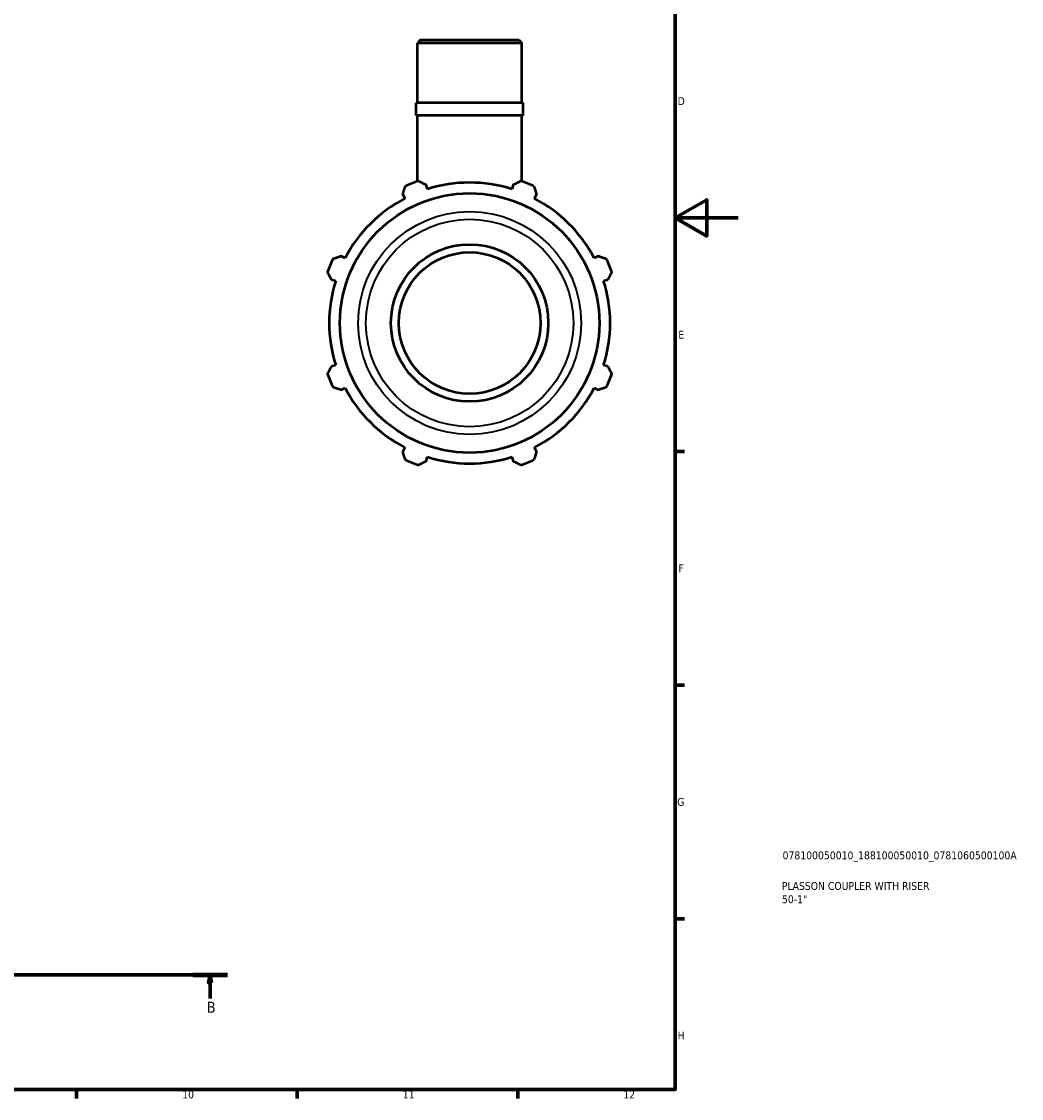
# Model space of a CAD drawing. Header units: millimetres. Extents: x 0 to 931, y 0 to 822.
# Tile 5 of 6: x 613 to 931, y 17 to 359. Entities that reach past the tile are written whole.
import ezdxf

# ---------------------------------------------------------------- set-up
doc = ezdxf.new("R2010")
doc.units = ezdxf.units.MM
doc.linetypes.add('CHAIN', pattern=[0.7087, 0.4724, -0.0591, 0.1181, -0.0591])
for name, color, linetype, lineweight in [('Border (ISO)', 7, 'Continuous', 70), ('Section Line (ISO)', 7, 'CHAIN', 70), ('Title (ISO)', 7, 'Continuous', 50), ('Visible (ISO)', 7, 'Continuous', 50), ('Visible Narrow (ISO)', 7, 'Continuous', 35)]:
    doc.layers.add(name, color=color, linetype=linetype, lineweight=lineweight)
doc.styles.add('Label Text (ISO)', font='tahoma.ttf')
doc.styles.add('Note Text (ISO)', font='tahoma.ttf')

# ---------------------------------------------------------------- blocks, each defined once
blk = doc.blocks.new('Borders Default Border')
at = {"layer": 'Border (ISO)'}
for p, q in [((821, 222.75), (823.9, 222.75)), ((821, 148.5), (823.9, 148.5)), ((821, 74.25), (823.9, 74.25)), ((630.75, 20), (630.75, 17.1)), ((700.83, 20), (700.83, 17.1)), ((770.92, 20), (770.92, 17.1))]:
    blk.add_line(p, q, dxfattribs=at)
at = {"layer": 'Border (ISO)', "flags": 128}
for points in [[(20, 20), (20, 574), (821, 574), (821, 20), (20, 20)], [(841, 297), (821, 297), (831, 302.77), (831, 291.23), (821, 297)]]:
    blk.add_lwpolyline(points, dxfattribs=at)
at = {"layer": 'Border (ISO)', "color": 232, "true_color": 0xca0064, "char_height": 2.5, "attachment_point": 7, "style": 'Note Text (ISO)'}
for s, insert in [('D', (821.73, 332.88)), ('E', (821.94, 258.63)), ('F', (822, 184.38)), ('G', (821.61, 110.08)), ('H', (821.74, 35.88)), ('10', (664.29, 17.05)), ('11', (734.37, 17.1)), ('12', (804.46, 17.1))]:
    blk.add_mtext(s, dxfattribs=dict(at, insert=insert))
blk = doc.blocks.new('Title Blocks ISO')
at = {"layer": 'Title (ISO)', "color": 232, "true_color": 0xca0064, "style": 'Note Text (ISO)'}
for tag, p in [('PART_NUMBER_001', (34.08, 73.13)), ('DESCRIPTION_001', (33.84, 63.4)), ('DESCRIPTION_002', (33.88, 59.18))]:
    blk.add_attdef(tag, p, '', height=2.5, dxfattribs=at)
blk = doc.blocks.new('2dTransSection0')
at = {"layer": 'Section Line (ISO)', "linetype": 'CHAIN'}
blk.add_line((235.42, 56.35), (678.66, 56.35), dxfattribs=at)
at = {"layer": 'Section Line (ISO)', "linetype": 'Continuous', "lineweight": 140}
blk.add_line((667.64, 56.35), (678.66, 56.35), dxfattribs=at)
at = {"layer": 'Section Line (ISO)', "linetype": 'Continuous'}
for p, q in [((673.15, 56.35), (672.65, 53.85)), ((673.15, 53.85), (673.15, 56.35)), ((673.65, 53.85), (673.15, 56.35)), ((672.65, 53.85), (673.65, 53.85)), ((673.15, 48.91), (673.15, 53.85))]:
    blk.add_line(p, q, dxfattribs=at)
at = {"layer": 'Section Line (ISO)', "linetype": 'Continuous', "flags": 128}
blk.add_lwpolyline([(673.65, 53.85), (673.15, 56.35), (672.65, 53.85), (673.65, 53.85)], dxfattribs=at)
at = {"layer": 'Section Line (ISO)'}
blk.add_solid([(673.65, 53.85), (673.15, 56.35), (672.65, 53.85), (673.65, 53.85)], dxfattribs=at)
at = {"layer": 'Section Line (ISO)', "insert": (672.08, 44.35), "char_height": 3.5, "attachment_point": 7, "style": 'Label Text (ISO)'}
blk.add_mtext('B', dxfattribs=at)

msp = doc.modelspace()

# ---------------------------------------------------------------- linework, layer by layer
at = {"layer": 'Visible (ISO)'}
for p, q in [((740.0138, 353.5992), (739.0164, 352.6018)), ((772.2654, 352.6018), (739.0164, 352.6018)), ((739.0164, 333.5992), (739.0164, 352.6018)), ((740.0138, 353.5992), (771.2679, 353.5992)), ((771.2679, 353.5992), (772.2654, 352.6018)), ((772.2654, 333.5992), (772.2654, 352.6018)), ((772.5979, 333.5992), (738.6839, 333.5992)), ((738.6839, 329.5992), (738.6839, 333.5992)), ((772.5979, 329.5992), (772.5979, 333.5992)), ((772.5979, 329.5992), (738.6839, 329.5992)), ((739.0164, 308.6284), (739.0164, 329.5992)), ((772.2654, 308.6284), (772.2654, 329.5992)), ((742.2174, 306.1731), (741.7844, 307.5465)), ((769.4974, 307.5465), (769.0644, 306.1731)), ((734.3635, 304.4727), (735.0284, 303.1954)), ((776.2533, 303.1954), (776.9183, 304.4727)), ((716.0447, 284.2117), (714.7674, 284.8766)), ((796.5143, 284.8766), (795.237, 284.2117)), ((711.6936, 277.4557), (713.067, 277.0227)), ((798.2148, 277.0227), (799.5882, 277.4557)), ((713.067, 250.1757), (711.6936, 249.7427)), ((799.5882, 249.7427), (798.2148, 250.1757)), ((714.7674, 242.3218), (716.0447, 242.9868)), ((795.237, 242.9868), (796.5143, 242.3218)), ((735.0284, 224.0031), (734.3635, 222.7258)), ((776.9183, 222.7258), (776.2533, 224.0031)), ((741.7844, 219.6519), (742.2174, 221.0253)), ((769.0644, 221.0253), (769.4974, 219.6519))]:
    msp.add_line(p, q, dxfattribs=at)
for radius in [41.2237, 25, 22.5]:
    msp.add_circle((755.6409, 263.5992), radius, dxfattribs=at)
for radius, start, end in [(48, 109.791984, 115.208016), (44.64, 72.5, 107.5), (48, 64.791984, 70.208016), (44.64, 117.5, 152.5), (44.64, 27.5, 62.5), (48, 154.791984, 160.208016), (48, 19.791984, 25.208016), (44.64, 162.5, 197.5), (44.64, 342.5, 17.5), (48, 199.791984, 205.208016), (48, 334.791984, 340.208016), (44.64, 207.5, 242.5), (44.64, 297.5, 332.5), (48, 244.791984, 250.208016), (44.64, 252.5, 287.5), (48, 289.791984, 295.208016)]:
    msp.add_arc((755.6409, 263.5992), radius, start, end, dxfattribs=at)
for points, weights in [([(739.3878, 308.7638), (740.6105, 308.1427), (741.7844, 307.5465)], [1, 1.00162742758, 1.00243851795]), ([(769.4974, 307.5465), (770.6712, 308.1427), (771.894, 308.7638)], [1.00243851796, 1.00162742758, 1]), ([(734.3635, 304.4727), (734.7719, 305.7243), (735.1974, 307.0281)], [1.00243851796, 1.00162742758, 1]), ([(776.0844, 307.0281), (776.5098, 305.7243), (776.9183, 304.4727)], [1, 1.00162742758, 1.00243851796]), ([(712.212, 284.0427), (713.5158, 284.4682), (714.7674, 284.8766)], [1, 1.00162742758, 1.00243851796]), ([(796.5143, 284.8766), (797.766, 284.4682), (799.0697, 284.0427)], [1.00243851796, 1.00162742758, 1]), ([(711.6936, 277.4557), (711.0974, 278.6296), (710.4763, 279.8523)], [1.00243851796, 1.00162742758, 1]), ([(800.8054, 279.8523), (800.1844, 278.6296), (799.5882, 277.4557)], [1, 1.00162742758, 1.00243851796]), ([(710.4763, 247.3461), (711.0974, 248.5689), (711.6936, 249.7427)], [1, 1.00162742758, 1.00243851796]), ([(799.5882, 249.7427), (800.1844, 248.5689), (800.8054, 247.3461)], [1.00243851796, 1.00162742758, 1]), ([(714.7674, 242.3218), (713.5158, 242.7303), (712.212, 243.1557)], [1.00243851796, 1.00162742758, 1]), ([(799.0697, 243.1557), (797.766, 242.7303), (796.5143, 242.3218)], [1, 1.00162742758, 1.00243851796]), ([(735.1974, 220.1704), (734.7719, 221.4741), (734.3635, 222.7258)], [1, 1.00162742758, 1.00243851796]), ([(776.9183, 222.7258), (776.5098, 221.4741), (776.0844, 220.1704)], [1.00243851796, 1.00162742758, 1]), ([(741.7844, 219.6519), (740.6105, 219.0557), (739.3878, 218.4347)], [1.00243851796, 1.00162742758, 1]), ([(771.894, 218.4347), (770.6712, 219.0557), (769.4974, 219.6519)], [1, 1.00162742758, 1.00243851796])]:
    msp.add_rational_spline(points, weights, degree=2, dxfattribs=at)
at = {"layer": 'Visible Narrow (ISO)'}
for radius in [35.4209, 32.9755]:
    msp.add_circle((755.6409, 263.5992), radius, dxfattribs=at)

# ---------------------------------------------------------------- block references
msp.add_blockref('Borders Default Border', (0, 0))
msp.add_blockref('Title Blocks ISO', (821, 20)).add_auto_attribs({'PART_NUMBER_001': '078100050010_188100050010_0781060500100A', 'DESCRIPTION_001': 'PLASSON COUPLER WITH RISER', 'DESCRIPTION_002': '50-1"'})
at = {"layer": 'Section Line (ISO)'}
msp.add_blockref('2dTransSection0', (0, 0), dxfattribs=at)

doc.saveas('drawing.dxf')
